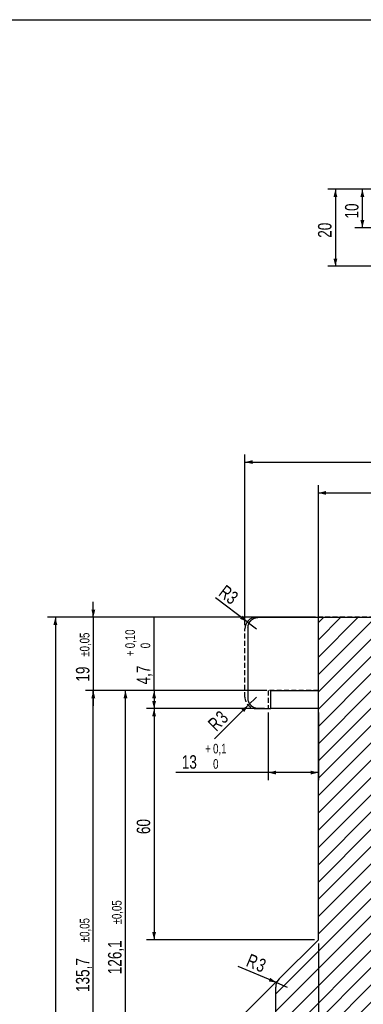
# Model space of a CAD drawing. Header units: millimetres. Extents: x 8 to 862, y 8 to 585.
# Tile 39 of 82: x 212 to 301, y 329 to 585. Entities that reach past the tile are written whole.
import ezdxf

# ---------------------------------------------------------------- set-up
doc = ezdxf.new("R2010")
doc.units = ezdxf.units.MM
doc.linetypes.add('HIDDEN', pattern=[1.905, 1.27, -0.635])
for name, color, linetype in [('DIMENSIONS', 2, 'Continuous'), ('HATCH', 3, 'Continuous'), ('HIDDEN', 3, 'HIDDEN')]:
    doc.layers.add(name, color=color, linetype=linetype)
doc.layers.add('OUTLINE', color=7, linetype='Continuous', lineweight=25)
doc.styles.add('SLDTEXTSTYLE0', font='TXT', dxfattribs={"width": 0.75})
doc.dimstyles.new('SLDDIMSTYLE0', dxfattribs={"dimtxt": 3.5, "dimasz": 2, "dimexe": 0, "dimexo": 0.0625, "dimgap": 0.875, "dimtad": 1, "dimrnd": 1e-09, "dimzin": 12, "dimdsep": 46, "dimtxsty": 'SLDTEXTSTYLE0', "dimsah": 1, "dimcen": 0, "dimadec": 0, "dimazin": 3, "dimtfac": 1, "dimtofl": 0, "dimtmove": 0, "dimatfit": 3, "dimfxl": 0, "dimfrac": 2, "dimtolj": 1, "dimtzin": 12, "dimarcsym": 0})
doc.dimstyles.new('SLDDIMSTYLE13', dxfattribs={"dimtxt": 3.5, "dimasz": 2, "dimexe": 0, "dimexo": 0.0625, "dimgap": 0.875, "dimtad": 1, "dimdec": 1, "dimrnd": 1e-09, "dimzin": 12, "dimdsep": 46, "dimtxsty": 'SLDTEXTSTYLE0', "dimsah": 1, "dimcen": 0.09, "dimadec": 0, "dimazin": 3, "dimtol": 1, "dimtp": 0.1, "dimtfac": 1, "dimtdec": 1, "dimtofl": 0, "dimtmove": 0, "dimatfit": 3, "dimfxl": 0, "dimfrac": 2, "dimtolj": 1, "dimarcsym": 0})
doc.dimstyles.new('SLDDIMSTYLE17', dxfattribs={"dimtxt": 3.5, "dimasz": 2, "dimexe": 0, "dimexo": 0.0625, "dimgap": 0.875, "dimtad": 1, "dimrnd": 1e-09, "dimzin": 12, "dimdsep": 46, "dimtxsty": 'SLDTEXTSTYLE0', "dimsah": 1, "dimcen": 0.09, "dimadec": 0, "dimazin": 3, "dimtol": 1, "dimtp": 0.05, "dimtm": 0.05, "dimtfac": 1, "dimtmove": 0, "dimatfit": 0, "dimfxl": 0, "dimfrac": 2, "dimtolj": 1, "dimarcsym": 0})
doc.dimstyles.new('SLDDIMSTYLE2', dxfattribs={"dimtxt": 3.5, "dimasz": 2, "dimexe": 0, "dimexo": 0.0625, "dimgap": 0.875, "dimtad": 1, "dimrnd": 1e-09, "dimzin": 12, "dimdsep": 46, "dimtxsty": 'SLDTEXTSTYLE0', "dimsah": 1, "dimcen": 0.09, "dimadec": 0, "dimazin": 3, "dimtfac": 1, "dimtofl": 0, "dimtmove": 0, "dimatfit": 3, "dimfxl": 0, "dimfrac": 2, "dimtolj": 1, "dimtzin": 12, "dimarcsym": 0})
doc.dimstyles.new('SLDDIMSTYLE3', dxfattribs={"dimtxt": 3.5, "dimasz": 2, "dimexe": 0, "dimexo": 0.0625, "dimgap": 0.875, "dimtad": 1, "dimrnd": 1e-09, "dimzin": 12, "dimdsep": 46, "dimtxsty": 'SLDTEXTSTYLE0', "dimsah": 1, "dimcen": 0.09, "dimadec": 0, "dimazin": 3, "dimtol": 1, "dimtp": 0.05, "dimtm": 0.05, "dimtfac": 1, "dimtofl": 0, "dimtmove": 0, "dimatfit": 3, "dimfxl": 0, "dimfrac": 2, "dimtolj": 1, "dimarcsym": 0})
doc.dimstyles.new('SLDDIMSTYLE4', dxfattribs={"dimtxt": 3.5, "dimasz": 2, "dimexe": 0, "dimexo": 0.0625, "dimgap": 0.875, "dimtad": 1, "dimrnd": 1e-09, "dimzin": 12, "dimdsep": 46, "dimtxsty": 'SLDTEXTSTYLE0', "dimsah": 1, "dimcen": 0.09, "dimadec": 0, "dimazin": 3, "dimtol": 1, "dimtp": 0.1, "dimtfac": 1, "dimtofl": 0, "dimtmove": 0, "dimatfit": 3, "dimfxl": 0, "dimfrac": 2, "dimtolj": 1, "dimarcsym": 0})
doc.dimstyles.new('SLDDIMSTYLE8', dxfattribs={"dimtxt": 3.5, "dimasz": 2, "dimexe": 0, "dimexo": 0.0625, "dimgap": 0.875, "dimtad": 1, "dimdec": 4, "dimzin": 12, "dimdsep": 46, "dimtxsty": 'SLDTEXTSTYLE0', "dimsah": 1, "dimcen": 0.09, "dimazin": 3, "dimtfac": 1, "dimtofl": 0, "dimtmove": 0, "dimatfit": 3, "dimfxl": 0, "dimfrac": 2, "dimtolj": 1, "dimtzin": 12, "dimarcsym": 0})
doc.dimstyles.new('SLDDIMSTYLE9', dxfattribs={"dimtxt": 3.5, "dimasz": 2, "dimexe": 0, "dimexo": 0.0625, "dimgap": 0.875, "dimtad": 1, "dimrnd": 1e-09, "dimzin": 12, "dimdsep": 46, "dimtxsty": 'SLDTEXTSTYLE0', "dimsah": 1, "dimcen": 0, "dimadec": 0, "dimazin": 3, "dimtfac": 1, "dimtofl": 0, "dimtmove": 0, "dimatfit": 3, "dimfxl": 0, "dimfrac": 2, "dimtolj": 1, "dimtzin": 12, "dimarcsym": 0})

# ---------------------------------------------------------------- blocks, each defined once
blk = doc.blocks.new('_D')
at = {"layer": 'DIMENSIONS'}
for q in [(273.21, 409.13), (262.32, 398.24)]:
    blk.add_line((271.09, 407.01), q, dxfattribs=at)
blk.add_solid([(271.09, 407.01), (269.32, 405.95), (270.03, 405.24)], dxfattribs=at)
at = {"layer": 'DIMENSIONS', "char_height": 3.5, "attachment_point": 1, "rotation": 45, "style": 'SLDTEXTSTYLE0'}
for s, insert in [('R', (260.31, 402.5)), ('3', (262.31, 404.5))]:
    blk.add_mtext(s, dxfattribs=dict(at, insert=insert))
blk = doc.blocks.new('_D_2')
at = {"layer": 'DIMENSIONS'}
for p, q in [((270.21, 427.83), (270.21, 472.14)), ((438.21, 427.83), (438.21, 472.14)), ((270.21, 470.14), (438.21, 470.14))]:
    blk.add_line(p, q, dxfattribs=at)
for points in [[(270.21, 470.14), (272.21, 469.64), (272.21, 470.64)], [(438.21, 470.14), (436.21, 470.64), (436.21, 469.64)]]:
    blk.add_solid(points, dxfattribs=at)
at = {"layer": 'DIMENSIONS', "char_height": 3.5, "attachment_point": 1, "style": 'SLDTEXTSTYLE0'}
for s, insert in [('%%c', (347.69, 474.65)), ('168', (352.97, 474.65))]:
    blk.add_mtext(s, dxfattribs=dict(at, insert=insert))
blk = doc.blocks.new('_D_3')
at = {"layer": 'DIMENSIONS'}
for p, q in [((275.26, 410.83), (228.9, 410.83)), ((230.9, 275.13), (230.9, 410.83)), ((267.3, 275.13), (228.9, 275.13))]:
    blk.add_line(p, q, dxfattribs=at)
for points in [[(230.9, 410.83), (230.4, 408.83), (231.4, 408.83)], [(230.9, 275.13), (231.4, 277.13), (230.4, 277.13)]]:
    blk.add_solid(points, dxfattribs=at)
at = {"layer": 'DIMENSIONS', "attachment_point": 1, "rotation": 90, "style": 'SLDTEXTSTYLE0'}
for s, insert, char_height in [('±0,05', (227.4, 345.49), 2.5), ('135,7', (226.39, 332.56), 3.5)]:
    blk.add_mtext(s, dxfattribs=dict(at, insert=insert, char_height=char_height))
blk = doc.blocks.new('_D_4')
at = {"layer": 'DIMENSIONS'}
for p, q in [((246.66, 410.83), (246.66, 429.85)), ((275.26, 410.83), (244.66, 410.83)), ((246.66, 410.83), (246.66, 406.13)), ((275.26, 406.13), (244.66, 406.13))]:
    blk.add_line(p, q, dxfattribs=at)
for points in [[(246.66, 410.83), (246.16, 408.83), (247.16, 408.83)], [(246.66, 406.13), (247.16, 408.13), (246.16, 408.13)]]:
    blk.add_solid(points, dxfattribs=at)
at = {"layer": 'DIMENSIONS', "attachment_point": 1, "rotation": 90, "style": 'SLDTEXTSTYLE0'}
for s, insert, char_height in [('0,10', (239.19, 421.8), 2.5), ('0', (243.16, 421.8), 2.5), ('+', (239.19, 419.78), 2.5), ('4,7', (242.15, 412.4), 3.5)]:
    blk.add_mtext(s, dxfattribs=dict(at, insert=insert, char_height=char_height))
blk = doc.blocks.new('_D_13')
at = {"layer": 'DIMENSIONS'}
for p, q in [((275.26, 410.83), (237.23, 410.83)), ((239.23, 284.73), (239.23, 410.83)), ((277.21, 284.73), (237.23, 284.73))]:
    blk.add_line(p, q, dxfattribs=at)
for points in [[(239.23, 410.83), (238.73, 408.83), (239.73, 408.83)], [(239.23, 284.73), (239.73, 286.73), (238.73, 286.73)]]:
    blk.add_solid(points, dxfattribs=at)
at = {"layer": 'DIMENSIONS', "attachment_point": 1, "rotation": 90, "style": 'SLDTEXTSTYLE0'}
for s, insert, char_height in [('±0,05', (235.73, 350.1), 2.5), ('126,1', (234.71, 337.17), 3.5)]:
    blk.add_mtext(s, dxfattribs=dict(at, insert=insert, char_height=char_height))
blk = doc.blocks.new('_D_14')
at = {"layer": 'DIMENSIONS'}
for q in [(262.58, 434.93), (273.21, 426.83)]:
    blk.add_line((270.82, 428.65), q, dxfattribs=at)
blk.add_solid([(270.82, 428.65), (269.53, 430.26), (268.93, 429.47)], dxfattribs=at)
at = {"layer": 'DIMENSIONS', "insert": (265.26, 438.46), "char_height": 3.5, "attachment_point": 1, "rotation": 322.6973, "style": 'SLDTEXTSTYLE0'}
blk.add_mtext('R3', dxfattribs=at)
blk = doc.blocks.new('_D_20')
at = {"layer": 'DIMENSIONS'}
for p, q in [((276.26, 405.13), (276.26, 387.52)), ((289.26, 405.13), (289.26, 387.52)), ((276.26, 389.52), (252.27, 389.52)), ((289.26, 389.52), (276.26, 389.52))]:
    blk.add_line(p, q, dxfattribs=at)
for points in [[(276.26, 389.52), (278.26, 389.02), (278.26, 390.02)], [(289.26, 389.52), (287.26, 390.02), (287.26, 389.02)]]:
    blk.add_solid(points, dxfattribs=at)
at = {"layer": 'DIMENSIONS', "attachment_point": 1, "style": 'SLDTEXTSTYLE0'}
for s, insert, char_height in [('+', (259.94, 396.99), 2.5), ('0,1', (261.96, 396.99), 2.5), ('13', (253.85, 394.03), 3.5), ('0', (261.96, 393.02), 2.5)]:
    blk.add_mtext(s, dxfattribs=dict(at, insert=insert, char_height=char_height))
blk = doc.blocks.new('_D_26')
at = {"layer": 'DIMENSIONS'}
for p, q in [((230.9, 429.83), (230.9, 433.83)), ((288.26, 429.83), (228.9, 429.83)), ((230.9, 429.83), (230.9, 410.83)), ((275.9, 410.83), (228.9, 410.83)), ((230.9, 410.83), (230.9, 406.83))]:
    blk.add_line(p, q, dxfattribs=at)
for points in [[(230.9, 429.83), (231.4, 431.83), (230.4, 431.83)], [(230.9, 410.83), (230.4, 408.83), (231.4, 408.83)]]:
    blk.add_solid(points, dxfattribs=at)
at = {"layer": 'DIMENSIONS', "attachment_point": 1, "rotation": 90, "style": 'SLDTEXTSTYLE0'}
for s, insert, char_height in [('±0,05', (227.4, 419.6), 2.5), ('19', (226.39, 413.14), 3.5)]:
    blk.add_mtext(s, dxfattribs=dict(at, insert=insert, char_height=char_height))
blk = doc.blocks.new('_D_27')
at = {"layer": 'DIMENSIONS'}
for p, q in [((288.26, 429.83), (219.06, 429.83)), ((221.06, 429.83), (221.06, 173.09)), ((280.21, 173.09), (219.06, 173.09))]:
    blk.add_line(p, q, dxfattribs=at)
for points in [[(221.06, 429.83), (220.56, 427.83), (221.56, 427.83)], [(221.06, 173.09), (221.56, 175.09), (220.56, 175.09)]]:
    blk.add_solid(points, dxfattribs=at)
at = {"layer": 'DIMENSIONS', "attachment_point": 1, "rotation": 90, "style": 'SLDTEXTSTYLE0'}
for s, insert, char_height in [('±0,05', (217.56, 305.26), 2.5), ('256,75', (216.55, 289.75), 3.5)]:
    blk.add_mtext(s, dxfattribs=dict(at, insert=insert, char_height=char_height))
blk = doc.blocks.new('_D_29')
at = {"layer": 'DIMENSIONS'}
for p, q in [((289.26, 411.83), (289.26, 464.14)), ((419.16, 411.83), (419.16, 464.14)), ((289.26, 462.14), (419.16, 462.14))]:
    blk.add_line(p, q, dxfattribs=at)
for points in [[(289.26, 462.14), (291.26, 461.64), (291.26, 462.64)], [(419.16, 462.14), (417.16, 462.64), (417.16, 461.64)]]:
    blk.add_solid(points, dxfattribs=at)
at = {"layer": 'DIMENSIONS', "attachment_point": 1, "style": 'SLDTEXTSTYLE0'}
for s, insert, char_height in [('+', (358.88, 469.61), 2.5), ('0,10', (360.9, 469.61), 2.5), ('%%c', (341.05, 466.65), 3.5), ('129,9', (346.33, 466.65), 3.5), ('0', (360.9, 465.64), 2.5)]:
    blk.add_mtext(s, dxfattribs=dict(at, insert=insert, char_height=char_height))
blk = doc.blocks.new('_D_31')
at = {"layer": 'DIMENSIONS'}
for p, q in [((272.83, 406.13), (244.66, 406.13)), ((246.66, 406.13), (246.66, 346.13)), ((288.26, 346.13), (244.66, 346.13))]:
    blk.add_line(p, q, dxfattribs=at)
for points in [[(246.66, 406.13), (246.16, 404.13), (247.16, 404.13)], [(246.66, 346.13), (247.16, 348.13), (246.16, 348.13)]]:
    blk.add_solid(points, dxfattribs=at)
at = {"layer": 'DIMENSIONS', "insert": (242.15, 373.55), "char_height": 3.5, "attachment_point": 1, "rotation": 90, "style": 'SLDTEXTSTYLE0'}
blk.add_mtext('60', dxfattribs=at)
blk = doc.blocks.new('_D_32')
at = {"layer": 'DIMENSIONS'}
for p, q in [((289.26, 345.13), (289.26, 307.59)), ((278.38, 335.25), (262, 318.88))]:
    blk.add_line(p, q, dxfattribs=at)
blk.add_arc((289.26, 346.13), 36.54, 225, 270, dxfattribs=at)
for points in [[(263.42, 320.29), (264.53, 318.55), (265.21, 319.28)], [(289.26, 309.59), (287.27, 310.14), (287.25, 309.14)]]:
    blk.add_solid(points, dxfattribs=at)
at = {"layer": 'DIMENSIONS', "insert": (268.63, 321.37), "char_height": 3.5, "attachment_point": 1, "rotation": 326.4768, "style": 'SLDTEXTSTYLE0'}
blk.add_mtext('45°', dxfattribs=at)
blk = doc.blocks.new('_D_33')
at = {"layer": 'DIMENSIONS'}
for q in [(268.47, 339.14), (281.21, 333.84)]:
    blk.add_line((278.44, 334.99), q, dxfattribs=at)
blk.add_solid([(278.44, 334.99), (276.78, 336.22), (276.4, 335.3)], dxfattribs=at)
at = {"layer": 'DIMENSIONS', "char_height": 3.5, "attachment_point": 1, "rotation": 337.4333, "style": 'SLDTEXTSTYLE0'}
for s, insert in [('R', (271.62, 342.6)), ('3', (274.24, 341.51))]:
    blk.add_mtext(s, dxfattribs=dict(at, insert=insert))
blk = doc.blocks.new('_D_95')
at = {"layer": 'DIMENSIONS'}
for p, q in [((308.68, 540.97), (298.68, 540.97)), ((300.68, 530.97), (300.68, 540.97)), ((311.18, 530.97), (298.68, 530.97))]:
    blk.add_line(p, q, dxfattribs=at)
for points in [[(300.68, 540.97), (300.18, 538.97), (301.18, 538.97)], [(300.68, 530.97), (301.18, 532.97), (300.18, 532.97)]]:
    blk.add_solid(points, dxfattribs=at)
at = {"layer": 'DIMENSIONS', "insert": (296.17, 533.38), "char_height": 3.5, "attachment_point": 1, "rotation": 90, "style": 'SLDTEXTSTYLE0'}
blk.add_mtext('10', dxfattribs=at)
blk = doc.blocks.new('_D_96')
at = {"layer": 'DIMENSIONS'}
for p, q in [((308.68, 540.97), (291.68, 540.97)), ((293.68, 540.97), (293.68, 520.97)), ((308.68, 520.97), (291.68, 520.97))]:
    blk.add_line(p, q, dxfattribs=at)
for points in [[(293.68, 540.97), (293.18, 538.97), (294.18, 538.97)], [(293.68, 520.97), (294.18, 522.97), (293.18, 522.97)]]:
    blk.add_solid(points, dxfattribs=at)
at = {"layer": 'DIMENSIONS', "insert": (289.17, 528.38), "char_height": 3.5, "attachment_point": 1, "rotation": 90, "style": 'SLDTEXTSTYLE0'}
blk.add_mtext('20', dxfattribs=at)

msp = doc.modelspace()

# ---------------------------------------------------------------- hatches: boundary and pattern name
at = {"layer": 'HATCH'}
h = msp.add_hatch(dxfattribs=at)
h.set_pattern_fill('ANSI31', color=256, angle=3e-322, style=0)
edge = h.paths.add_edge_path(flags=0)
edge.add_line((289.25884, 346.13342), (279.08752, 335.9621))
edge.add_arc((281.20884, 333.84078), 3, 135, 180)
edge.add_line((278.20884, 333.84078), (278.20884, 284.73342))
edge.add_line((278.20884, 284.73342), (284.05884, 284.73342))
edge.add_line((284.05884, 284.73342), (284.05884, 278.53342))
edge.add_line((284.05884, 278.53342), (297.05884, 278.53342))
edge.add_line((297.05884, 278.53342), (299.10177, 275.13342))
edge.add_line((299.10177, 275.13342), (297.05884, 271.73342))
edge.add_line((297.05884, 271.73342), (284.05884, 271.73342))
edge.add_line((284.05884, 271.73342), (284.05884, 204.63342))
edge.add_line((284.05884, 204.63342), (278.20884, 204.63342))
edge.add_line((278.20884, 204.63342), (278.20884, 176.08726))
edge.add_arc((281.20884, 176.08726), 3, 180, 270)
edge.add_line((281.20884, 173.08726), (302.95884, 173.08726))
edge.add_line((302.95884, 173.08726), (302.95884, 429.83342))
edge.add_line((302.95884, 429.83342), (289.25884, 429.83342))
edge.add_line((289.25884, 429.83342), (289.25884, 410.83342))
edge.add_line((289.25884, 410.83342), (289.25884, 346.13342))

# ---------------------------------------------------------------- linework, layer by layer
at = {"layer": 'HIDDEN'}
for p, q in [((435.20884, 429.83342), (273.20884, 429.83342)), ((435.20884, 429.83342), (273.20884, 429.83342)), ((270.20884, 409.13342), (270.20884, 426.83342)), ((276.25884, 410.83342), (276.25884, 406.13342)), ((289.25884, 410.83342), (276.25884, 410.83342)), ((273.20884, 406.13342), (276.25884, 406.13342))]:
    msp.add_line(p, q, dxfattribs=at)
msp.add_arc((273.20884, 409.13342), 3, 180, 270, dxfattribs=at)
at = {"layer": 'OUTLINE'}
for p, q in [((8, 585), (832, 585)), ((273.8285, 429.83342), (289.25884, 429.83342)), ((289.25884, 410.83342), (289.25884, 429.83342)), ((289.25884, 429.83342), (302.95884, 429.83342)), ((271.01429, 427.1267), (271.01429, 408.84011)), ((276.90293, 406.13342), (276.90293, 410.83342)), ((276.90293, 410.83342), (289.25884, 410.83342)), ((289.25884, 346.13342), (289.25884, 410.83342)), ((273.8285, 406.13342), (276.90293, 406.13342)), ((289.25884, 406.13342), (276.90293, 406.13342)), ((279.08752, 335.9621), (289.25884, 346.13342)), ((278.20884, 284.73342), (278.20884, 333.84078))]:
    msp.add_line(p, q, dxfattribs=at)
for centre, start in [((273.20884, 426.83342), 90), ((281.20884, 333.84078), 135)]:
    msp.add_arc(centre, 3, start, 180, dxfattribs=at)
for points, knots in [([(271.01513, 427.1267), (271.01676, 427.20802), (271.02019, 427.37941), (271.05643, 427.63879), (271.11412, 427.88585), (271.18965, 428.11131), (271.27817, 428.3171), (271.38724, 428.51984), (271.53509, 428.74341), (271.69767, 428.93825), (271.86723, 429.1037), (272.03293, 429.24381), (272.24481, 429.39517), (272.42359, 429.48796), (272.51429, 429.53504)], [0, 0, 0, 0, 0.088325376, 0.186145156, 0.283957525, 0.361729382, 0.439493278, 0.519232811, 0.598952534, 0.709359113, 0.766020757, 0.82267072, 0.910031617, 1, 1, 1, 1]), ([(272.51429, 429.53504), (272.64763, 429.59255), (272.8491, 429.67944), (273.1327, 429.75544), (273.35623, 429.79939), (273.58864, 429.82794), (273.74838, 429.83159), (273.8285, 429.83342)], [0, 0, 0, 0, 0.320133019, 0.483709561, 0.64728992, 0.823094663, 1, 1, 1, 1]), ([(272.51429, 406.4318), (272.42631, 406.47737), (272.24747, 406.56999), (272.03652, 406.72017), (271.87087, 406.85998), (271.74379, 406.98329), (271.6268, 407.11336), (271.50701, 407.2662), (271.39053, 407.44186), (271.28163, 407.6426), (271.19156, 407.85003), (271.11525, 408.07706), (271.05778, 408.32173), (271.02073, 408.58101), (271.01682, 408.75452), (271.01489, 408.84011)], [0, 0, 0, 0, 0.087236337, 0.177318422, 0.232476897, 0.287646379, 0.344365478, 0.401094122, 0.478751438, 0.55642847, 0.636243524, 0.716070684, 0.811550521, 0.907041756, 1, 1, 1, 1]), ([(273.8285, 406.13342), (273.73457, 406.13591), (273.54591, 406.14091), (273.22928, 406.18735), (272.87941, 406.27346), (272.63669, 406.37872), (272.51429, 406.4318)], [0, 0, 0, 0, 0.207359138, 0.416512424, 0.705767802, 1, 1, 1, 1])]:
    msp.add_open_spline(points, degree=3, knots=knots, dxfattribs=at)

# ---------------------------------------------------------------- dimensions: what is measured, and where the dimension line sits
at = {"layer": 'DIMENSIONS'}
for base, p1, p2, dimstyle, picture, middle in [((293.68373, 520.96579), (309.68373, 540.96579), (309.68373, 520.96579), 'SLDDIMSTYLE2', '_D_96', (293.68373, 530.96579)), ((300.68373, 540.96579), (312.18373, 530.96579), (309.68373, 540.96579), 'SLDDIMSTYLE2', '_D_95', (300.68373, 535.96579)), ((230.903, 410.83342), (289.25884, 429.83342), (276.90294, 410.83342), 'SLDDIMSTYLE17', '_D_26', (230.903, 420.33342)), ((221.05884, 173.08726), (289.25884, 429.83342), (281.20884, 173.08726), 'SLDDIMSTYLE3', '_D_27', (221.05884, 301.46034)), ((246.65884, 406.13342), (276.25884, 410.83342), (276.25884, 406.13342), 'SLDDIMSTYLE4', '_D_4', (246.65884, 420.33342)), ((230.903, 410.83342), (268.29904, 275.13342), (276.25884, 410.83342), 'SLDDIMSTYLE3', '_D_3', (230.903, 342.98342)), ((239.22669, 410.83342), (278.20884, 284.73342), (276.25884, 410.83342), 'SLDDIMSTYLE3', '_D_13', (239.22669, 347.78342)), ((246.65884, 346.13342), (273.82849, 406.13342), (289.25884, 346.13342), 'SLDDIMSTYLE2', '_D_31', (246.65884, 376.13342))]:
    dim = msp.add_linear_dim(base=base, p1=p1, p2=p2, angle=90, dimstyle=dimstyle, dxfattribs=at)
    dim.commit()
    dim.dimension.update_dxf_attribs({"geometry": picture, "text_midpoint": middle, "dimtype": 160})
for base, p1, p2, dimstyle, picture, middle in [((438.20884, 470.14116), (270.20884, 426.83342), (438.20884, 426.83342), 'SLDDIMSTYLE2', '_D_2', (354.20884, 470.14116)), ((419.15884, 462.14116), (289.25884, 410.83342), (419.15884, 410.83342), 'SLDDIMSTYLE4', '_D_29', (354.20884, 462.14116))]:
    dim = msp.add_linear_dim(base=base, p1=p1, p2=p2, text='%%c<>', dimstyle=dimstyle, dxfattribs=at)
    dim.commit()
    dim.dimension.update_dxf_attribs({"geometry": picture, "text_midpoint": middle, "dimtype": 160})
for center, mpoint, dimstyle, picture, middle in [((273.20884, 426.83342), (270.8225, 428.65149), 'SLDDIMSTYLE9', '_D_14', (264.46605, 433.4943)), ((273.20884, 409.13342), (271.08752, 407.0121), 'SLDDIMSTYLE0', '_D', (265.1283, 401.05287)), ((281.20884, 333.84078), (278.43854, 334.99206), 'SLDDIMSTYLE0', '_D_33', (272.09275, 337.62924))]:
    dim = msp.add_radius_dim(center=center, mpoint=mpoint, dimstyle=dimstyle, dxfattribs=at)
    dim.commit()
    dim.dimension.update_dxf_attribs({"geometry": picture, "text_midpoint": middle, "dimtype": 164})
dim = msp.add_angular_dim_2l(base=(275.27381, 312.37058), line1=((289.25884, 429.83342), (289.25884, 346.13342)), line2=((279.08752, 335.9621), (289.25884, 346.13342)), dimstyle='SLDDIMSTYLE8', dxfattribs=at)
dim.commit()
dim.dimension.update_dxf_attribs({"geometry": '_D_32', "text_midpoint": (269.07616, 315.66754), "dimtype": 162})
dim = msp.add_linear_dim(base=(276.25884, 389.51972), p1=(289.25884, 406.13342), p2=(276.25884, 406.13342), dimstyle='SLDDIMSTYLE13', dxfattribs=at)
dim.commit()
dim.dimension.update_dxf_attribs({"geometry": '_D_20', "text_midpoint": (260.21519, 389.51972), "dimtype": 160})

doc.saveas('drawing.dxf')
